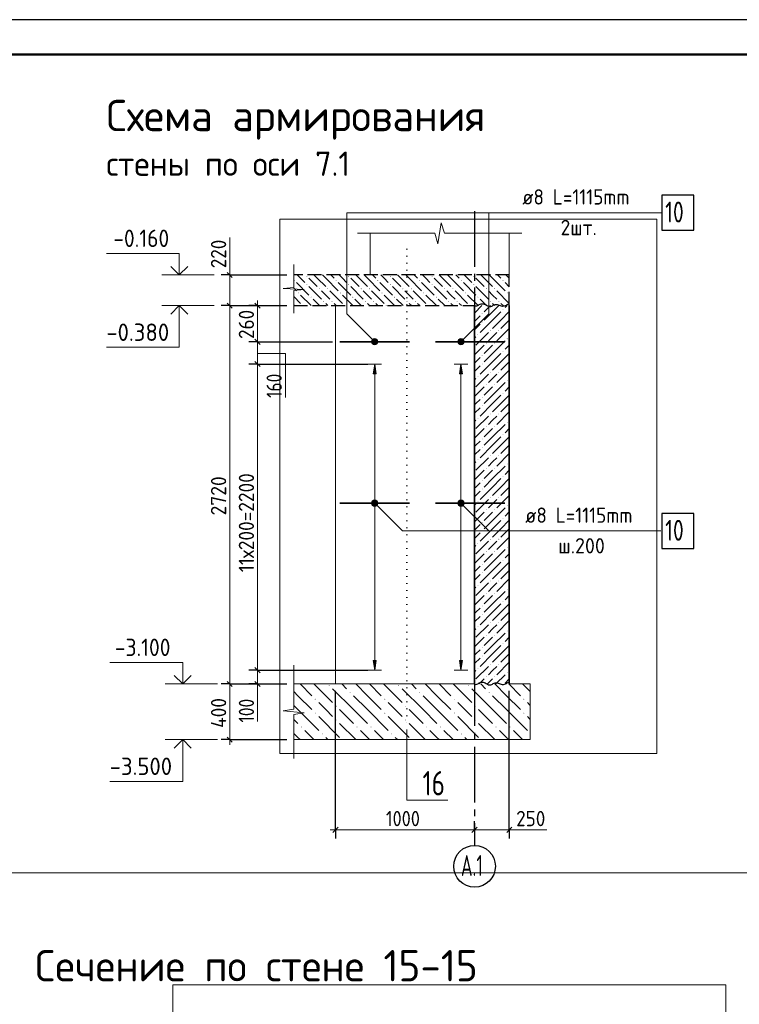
# Model space of a CAD drawing. Header units: millimetres. Extents: x 0 to 59400, y 0 to 42000.
# Tile 29 of 31: x 28071 to 38419, y 27845 to 42000. Entities that reach past the tile are written whole.
import ezdxf

# ---------------------------------------------------------------- set-up
doc = ezdxf.new("R2010")
doc.units = ezdxf.units.MM
for name, pattern in [('______2', [270, 200, -70]), ('______5', [1100, 800, -100, 100, -100]), ('______9', [100, 0, -100])]:
    doc.linetypes.add(name, pattern=pattern)
for name, color, linetype, lineweight in [('Standard', 7, 'Continuous', 25), ('Высотные отметки', 7, 'Continuous', 25), ('ЖБ Перекрытие верхний уровень', 7, '______2', 25), ('ЖБ Стена верхний уровень', 7, 'Continuous', 35), ('Заголовок чертежа', 7, 'Continuous', 25), ('Позиционная метка линия выноска', 7, 'Continuous', 13), ('Примечания', 7, 'Continuous', 13), ('Размерная линия_ общее', 7, 'Continuous', 13), ('Сечения символ', 7, 'Continuous', 25), ('Стена обрамление П-обр.', 7, 'Continuous', 35), ('Фоновоя арматура Х1', 52, 'Continuous', 25)]:
    doc.layers.add(name, color=color, linetype=linetype, lineweight=lineweight)
doc.layers.add('Оси', color=7, linetype='______5')
doc.layers.add('Размерная выноска', color=7, linetype='Continuous')
doc.styles.add('ISOCPEUR', font='txt')

msp = doc.modelspace()

# ---------------------------------------------------------------- hatches: boundary and pattern name
at = {"layer": 'ЖБ Перекрытие верхний уровень', "linetype": 'Continuous', "lineweight": 18, "transparency": 33554687}
for points in [[(32015, 38252), (32021, 38258), (32028, 38252), (32021, 38245)], [(32195, 38312), (32201, 38318), (32208, 38312), (32201, 38305)], [(32615, 38252), (32621, 38258), (32628, 38252), (32621, 38245)], [(32795, 38312), (32801, 38318), (32808, 38312), (32801, 38305)], [(33215, 38252), (33221, 38258), (33228, 38252), (33221, 38245)], [(33395, 38312), (33401, 38318), (33408, 38312), (33401, 38305)], [(33815, 38252), (33821, 38258), (33828, 38252), (33821, 38245)], [(33995, 38312), (34001, 38318), (34008, 38312), (34001, 38305)], [(34415, 38252), (34421, 38258), (34428, 38252), (34421, 38245)], [(34595, 38312), (34601, 38318), (34608, 38312), (34601, 38305)], [(35015, 38252), (35021, 38258), (35028, 38252), (35021, 38245)], [(32075, 38072), (32081, 38078), (32088, 38072), (32081, 38065)], [(32195, 38192), (32201, 38198), (32208, 38192), (32201, 38185)], [(32375, 38132), (32381, 38138), (32388, 38132), (32381, 38125)], [(32495, 38132), (32501, 38138), (32508, 38132), (32501, 38125)], [(32675, 38072), (32681, 38078), (32688, 38072), (32681, 38065)], [(32795, 38192), (32801, 38198), (32808, 38192), (32801, 38185)], [(32975, 38132), (32981, 38138), (32988, 38132), (32981, 38125)], [(33095, 38132), (33101, 38138), (33108, 38132), (33101, 38125)], [(33275, 38072), (33281, 38078), (33288, 38072), (33281, 38065)], [(33395, 38192), (33401, 38198), (33408, 38192), (33401, 38185)], [(33575, 38132), (33581, 38138), (33588, 38132), (33581, 38125)], [(33695, 38132), (33701, 38138), (33708, 38132), (33701, 38125)], [(33875, 38072), (33881, 38078), (33888, 38072), (33881, 38065)], [(33995, 38192), (34001, 38198), (34008, 38192), (34001, 38185)], [(34175, 38132), (34181, 38138), (34188, 38132), (34181, 38125)], [(34295, 38132), (34301, 38138), (34308, 38132), (34301, 38125)], [(34475, 38072), (34481, 38078), (34488, 38072), (34481, 38065)], [(34595, 38192), (34601, 38198), (34608, 38192), (34601, 38185)], [(34775, 38132), (34781, 38138), (34788, 38132), (34781, 38125)], [(34895, 38132), (34901, 38138), (34908, 38132), (34901, 38125)], [(35075, 38072), (35081, 38078), (35088, 38072), (35081, 38065)], [(32255, 38012), (32261, 38018), (32268, 38012), (32261, 38005)], [(32435, 37952), (32441, 37958), (32448, 37952), (32441, 37945)], [(32555, 37952), (32561, 37958), (32568, 37952), (32561, 37945)], [(32855, 38012), (32861, 38018), (32868, 38012), (32861, 38005)], [(33035, 37952), (33041, 37958), (33048, 37952), (33041, 37945)], [(33155, 37952), (33161, 37958), (33168, 37952), (33161, 37945)], [(33455, 38012), (33461, 38018), (33468, 38012), (33461, 38005)], [(33635, 37952), (33641, 37958), (33648, 37952), (33641, 37945)], [(33755, 37952), (33761, 37958), (33768, 37952), (33761, 37945)], [(34055, 38012), (34061, 38018), (34068, 38012), (34061, 38005)], [(34235, 37952), (34241, 37958), (34248, 37952), (34241, 37945)], [(34355, 37952), (34361, 37958), (34368, 37952), (34361, 37945)], [(34655, 38012), (34661, 38018), (34668, 38012), (34661, 38005)], [(34835, 37952), (34841, 37958), (34848, 37952), (34841, 37945)], [(34955, 37952), (34961, 37958), (34968, 37952), (34961, 37945)], [(32135, 37892), (32141, 37898), (32148, 37892), (32146, 37890), (32136, 37890)], [(32735, 37892), (32741, 37898), (32748, 37892), (32746, 37890), (32736, 37890)], [(33335, 37892), (33341, 37898), (33348, 37892), (33346, 37890), (33336, 37890)], [(33935, 37892), (33941, 37898), (33948, 37892), (33946, 37890), (33936, 37890)], [(34535, 37892), (34541, 37898), (34548, 37892), (34546, 37890), (34536, 37890)]]:
    msp.add_hatch(color=7, dxfattribs=at).paths.add_polyline_path(points, flags=16)
at = {"layer": 'ЖБ Стена верхний уровень', "linetype": 'Continuous', "lineweight": 18, "transparency": 33554687}
for points in [[(35016, 37832), (35021, 37837), (35026, 37832), (35021, 37827)], [(34716, 37772), (34721, 37777), (34726, 37772), (34721, 37767)], [(34716, 37652), (34721, 37657), (34726, 37652), (34721, 37647)], [(34836, 37532), (34841, 37537), (34846, 37532), (34841, 37527)], [(34956, 37532), (34961, 37537), (34966, 37532), (34961, 37527)], [(34656, 37472), (34661, 37477), (34666, 37472), (34661, 37467)], [(35076, 37412), (35081, 37417), (35086, 37412), (35081, 37407)], [(34776, 37352), (34781, 37357), (34786, 37352), (34781, 37347)], [(34896, 37352), (34901, 37357), (34906, 37352), (34901, 37347)], [(35016, 37232), (35021, 37237), (35026, 37232), (35021, 37227)], [(34716, 37172), (34721, 37177), (34726, 37172), (34721, 37167)], [(34716, 37052), (34721, 37057), (34726, 37052), (34721, 37047)], [(34656, 36872), (34661, 36877), (34666, 36872), (34661, 36867)], [(34836, 36932), (34841, 36937), (34846, 36932), (34841, 36927)], [(34956, 36932), (34961, 36937), (34966, 36932), (34961, 36927)], [(35076, 36812), (35081, 36817), (35086, 36812), (35081, 36807)], [(34776, 36752), (34781, 36757), (34786, 36752), (34781, 36747)], [(34896, 36752), (34901, 36757), (34906, 36752), (34901, 36747)], [(34716, 36572), (34721, 36577), (34726, 36572), (34721, 36567)], [(35016, 36632), (35021, 36637), (35026, 36632), (35021, 36627)], [(34716, 36452), (34721, 36457), (34726, 36452), (34721, 36447)], [(34656, 36272), (34661, 36277), (34666, 36272), (34661, 36267)], [(34836, 36332), (34841, 36337), (34846, 36332), (34841, 36327)], [(34956, 36332), (34961, 36337), (34966, 36332), (34961, 36327)], [(34776, 36152), (34781, 36157), (34786, 36152), (34781, 36147)], [(34896, 36152), (34901, 36157), (34906, 36152), (34901, 36147)], [(35076, 36212), (35081, 36217), (35086, 36212), (35081, 36207)], [(34716, 35972), (34721, 35977), (34726, 35972), (34721, 35967)], [(35016, 36032), (35021, 36037), (35026, 36032), (35021, 36027)], [(34716, 35852), (34721, 35857), (34726, 35852), (34721, 35847)], [(34656, 35672), (34661, 35677), (34666, 35672), (34661, 35667)], [(34836, 35732), (34841, 35737), (34846, 35732), (34841, 35727)], [(34956, 35732), (34961, 35737), (34966, 35732), (34961, 35727)], [(34776, 35552), (34781, 35557), (34786, 35552), (34781, 35547)], [(34896, 35552), (34901, 35557), (34906, 35552), (34901, 35547)], [(35076, 35612), (35081, 35617), (35086, 35612), (35081, 35607)], [(35016, 35432), (35021, 35437), (35026, 35432), (35021, 35427)], [(34716, 35372), (34721, 35377), (34726, 35372), (34721, 35367)], [(34716, 35252), (34721, 35257), (34726, 35252), (34721, 35247)], [(34836, 35132), (34841, 35137), (34846, 35132), (34841, 35127)], [(34956, 35132), (34961, 35137), (34966, 35132), (34961, 35127)], [(34656, 35072), (34661, 35077), (34666, 35072), (34661, 35067)], [(35076, 35012), (35081, 35017), (35086, 35012), (35081, 35007)], [(34776, 34952), (34781, 34957), (34786, 34952), (34781, 34947)], [(34896, 34952), (34901, 34957), (34906, 34952), (34901, 34947)], [(35016, 34832), (35021, 34837), (35026, 34832), (35021, 34827)], [(34716, 34772), (34721, 34777), (34726, 34772), (34721, 34767)], [(34716, 34652), (34721, 34657), (34726, 34652), (34721, 34647)], [(34656, 34472), (34661, 34477), (34666, 34472), (34661, 34467)], [(34836, 34532), (34841, 34537), (34846, 34532), (34841, 34527)], [(34956, 34532), (34961, 34537), (34966, 34532), (34961, 34527)], [(35076, 34412), (35081, 34417), (35086, 34412), (35081, 34407)], [(34776, 34352), (34781, 34357), (34786, 34352), (34781, 34347)], [(34896, 34352), (34901, 34357), (34906, 34352), (34901, 34347)], [(34716, 34172), (34721, 34177), (34726, 34172), (34721, 34167)], [(35016, 34232), (35021, 34237), (35026, 34232), (35021, 34227)], [(34716, 34052), (34721, 34057), (34726, 34052), (34721, 34047)], [(34656, 33872), (34661, 33877), (34666, 33872), (34661, 33867)], [(34836, 33932), (34841, 33937), (34846, 33932), (34841, 33927)], [(34956, 33932), (34961, 33937), (34966, 33932), (34961, 33927)], [(34776, 33752), (34781, 33757), (34786, 33752), (34781, 33747)], [(34896, 33752), (34901, 33757), (34906, 33752), (34901, 33747)], [(35076, 33812), (35081, 33817), (35086, 33812), (35081, 33807)], [(34716, 33572), (34721, 33577), (34726, 33572), (34721, 33567)], [(35016, 33632), (35021, 33637), (35026, 33632), (35021, 33627)], [(34716, 33452), (34721, 33457), (34726, 33452), (34721, 33447)], [(34656, 33272), (34661, 33277), (34666, 33272), (34661, 33267)], [(34836, 33332), (34841, 33337), (34846, 33332), (34841, 33327)], [(34956, 33332), (34961, 33337), (34966, 33332), (34961, 33327)], [(34776, 33152), (34781, 33157), (34786, 33152), (34781, 33147)], [(34896, 33152), (34901, 33157), (34906, 33152), (34901, 33147)], [(35076, 33212), (35081, 33217), (35086, 33212), (35081, 33207)], [(35016, 33032), (35021, 33037), (35026, 33032), (35021, 33027)], [(34716, 32972), (34721, 32977), (34726, 32972), (34721, 32967)], [(34716, 32852), (34721, 32857), (34726, 32852), (34721, 32847)], [(34836, 32732), (34841, 32737), (34846, 32732), (34841, 32727)], [(34956, 32732), (34961, 32737), (34966, 32732), (34961, 32727)], [(34656, 32672), (34661, 32677), (34666, 32672), (34661, 32667)], [(34776, 32552), (34781, 32557), (34786, 32552), (34781, 32547)], [(34896, 32552), (34901, 32557), (34906, 32552), (34901, 32547)], [(35076, 32612), (35081, 32617), (35086, 32612), (35081, 32607)]]:
    msp.add_hatch(color=7, dxfattribs=at).paths.add_polyline_path(points, flags=16)
at = {"layer": 'Позиционная метка линия выноска', "linetype": 'Continuous', "lineweight": 13, "transparency": 33554687}
for points in [[(33133, 37381), (33165, 37413), (33145, 37402)], [(33165, 37413), (33133, 37381), (33133, 37358)], [(33165, 37413), (33133, 37358), (33188, 37413)], [(33188, 37413), (33133, 37358), (33145, 37338)], [(33188, 37413), (33145, 37338), (33208, 37402)], [(33208, 37402), (33145, 37338), (33165, 37327)], [(33208, 37402), (33165, 37327), (33220, 37381)], [(33220, 37381), (33165, 37327), (33188, 37327)], [(33220, 37381), (33188, 37327), (33220, 37358)], [(34449, 37338), (34385, 37402), (34374, 37381)], [(34449, 37338), (34374, 37381), (34429, 37327)], [(34429, 37327), (34374, 37381), (34374, 37358)], [(34461, 37358), (34406, 37413), (34385, 37402)], [(34461, 37358), (34385, 37402), (34449, 37338)], [(34461, 37381), (34429, 37413), (34406, 37413)], [(34461, 37381), (34406, 37413), (34461, 37358)], [(34429, 37413), (34461, 37381), (34449, 37402)], [(33220, 37358), (33188, 37327), (33208, 37338)], [(34429, 37327), (34374, 37358), (34406, 37327)], [(34406, 37327), (34374, 37358), (34385, 37338)], [(33145, 35018), (33188, 35093), (33133, 35038)], [(33133, 35038), (33188, 35093), (33165, 35093)], [(33133, 35038), (33165, 35093), (33133, 35061)], [(33133, 35061), (33165, 35093), (33145, 35082)], [(33145, 35018), (33208, 35082), (33188, 35093)], [(33165, 35007), (33208, 35082), (33145, 35018)], [(33165, 35007), (33220, 35061), (33208, 35082)], [(33188, 35007), (33220, 35061), (33165, 35007)], [(33188, 35007), (33220, 35038), (33220, 35061)], [(33220, 35038), (33188, 35007), (33208, 35018)], [(34385, 35018), (34429, 35093), (34374, 35038)], [(34374, 35038), (34429, 35093), (34406, 35093)], [(34374, 35038), (34406, 35093), (34374, 35061)], [(34374, 35061), (34406, 35093), (34385, 35082)], [(34385, 35018), (34449, 35082), (34429, 35093)], [(34406, 35007), (34449, 35082), (34385, 35018)], [(34406, 35007), (34461, 35061), (34449, 35082)], [(34429, 35007), (34461, 35061), (34406, 35007)], [(34429, 35007), (34461, 35038), (34461, 35061)], [(34461, 35038), (34429, 35007), (34449, 35018)]]:
    msp.add_hatch(color=7, dxfattribs=at).paths.add_polyline_path(points)
at = {"layer": 'Стена обрамление П-обр.', "linetype": 'Continuous', "lineweight": 13, "transparency": 33554687}
for points in [[(33196, 36910), (33176, 37050), (33156, 36910)], [(34437, 36910), (34417, 37050), (34397, 36910)]]:
    msp.add_hatch(color=7, dxfattribs=at).paths.add_polyline_path(points)
for points in [[(33196, 32790), (33176, 32650), (33156, 32790)], [(34437, 32790), (34417, 32650), (34397, 32790)]]:
    msp.add_hatch(color=7, dxfattribs=at).paths.add_polyline_path(points, flags=16)
at = {"layer": 'Фоновоя арматура Х1', "linetype": 'Continuous', "lineweight": 18, "transparency": 33554687}
for points in [[(32515, 32432), (32521, 32438), (32528, 32432), (32521, 32425)], [(33515, 32432), (33521, 32438), (33528, 32432), (33521, 32425)], [(34515, 32432), (34521, 32438), (34528, 32432), (34521, 32425)], [(32815, 32332), (32821, 32338), (32828, 32332), (32821, 32325)], [(33815, 32332), (33821, 32338), (33828, 32332), (33821, 32325)], [(34815, 32332), (34821, 32338), (34828, 32332), (34821, 32325)], [(32315, 32232), (32321, 32238), (32328, 32232), (32321, 32225)], [(32615, 32132), (32621, 32138), (32628, 32132), (32621, 32125)], [(33315, 32232), (33321, 32238), (33328, 32232), (33321, 32225)], [(33615, 32132), (33621, 32138), (33628, 32132), (33621, 32125)], [(34315, 32232), (34321, 32238), (34328, 32232), (34321, 32225)], [(34615, 32132), (34621, 32138), (34628, 32132), (34621, 32125)], [(35315, 32232), (35321, 32238), (35328, 32232), (35321, 32225)], [(32315, 32032), (32321, 32038), (32328, 32032), (32321, 32025)], [(33315, 32032), (33321, 32038), (33328, 32032), (33321, 32025)], [(34315, 32032), (34321, 32038), (34328, 32032), (34321, 32025)], [(35315, 32032), (35321, 32038), (35328, 32032), (35321, 32025)], [(32615, 31932), (32621, 31938), (32628, 31932), (32621, 31925)], [(33615, 31932), (33621, 31938), (33628, 31932), (33621, 31925)], [(34615, 31932), (34621, 31938), (34628, 31932), (34621, 31925)], [(32115, 31832), (32121, 31838), (32128, 31832), (32121, 31825)], [(32415, 31732), (32421, 31738), (32428, 31732), (32421, 31725)], [(32915, 31832), (32921, 31838), (32928, 31832), (32921, 31825)], [(33115, 31832), (33121, 31838), (33128, 31832), (33121, 31825)], [(33415, 31732), (33421, 31738), (33428, 31732), (33421, 31725)], [(33915, 31832), (33921, 31838), (33928, 31832), (33921, 31825)], [(34115, 31832), (34121, 31838), (34128, 31832), (34121, 31825)], [(34415, 31732), (34421, 31738), (34428, 31732), (34421, 31725)], [(34915, 31832), (34921, 31838), (34928, 31832), (34921, 31825)], [(35115, 31832), (35121, 31838), (35128, 31832), (35121, 31825)]]:
    msp.add_hatch(color=7, dxfattribs=at).paths.add_polyline_path(points, flags=16)

# ---------------------------------------------------------------- linework, layer by layer
at = {"layer": 'Standard', "color": 7, "linetype": 'Continuous', "lineweight": 13, "transparency": 33554687}
for p, q in [((34086, 38780), (34134, 39080)), ((34134, 39080), (34181, 38930)), ((32930, 38930), (34039, 38930)), ((34039, 38930), (34086, 38780)), ((34181, 38930), (35290, 38930)), ((35290, 38930), (35290, 38930)), ((32012, 38479), (32012, 38150)), ((32012, 38150), (31862, 38136)), ((31862, 38136), (32162, 38122)), ((32162, 38122), (32012, 38108)), ((32012, 38108), (32012, 37779)), ((31491, 37890), (31491, 37965)), ((31491, 37890), (31491, 37370)), ((32012, 37779), (32012, 37779)), ((31491, 37050), (31491, 32650)), ((32012, 32720), (32012, 32090)), ((31491, 32650), (31491, 32450)), ((31491, 32450), (31491, 32375)), ((32012, 32090), (31862, 32063)), ((31862, 32063), (32162, 32037)), ((32162, 32037), (32012, 32010)), ((32012, 32010), (32012, 31380)), ((32012, 31380), (32012, 31380))]:
    msp.add_line(p, q, dxfattribs=at)
at = {"layer": 'Standard', "color": 7, "linetype": 'Continuous', "lineweight": 18, "transparency": 33554687}
for p, q in [((33112, 38330), (33112, 38930)), ((35112, 38930), (35112, 38330)), ((32612, 37890), (32612, 37450)), ((32612, 32450), (32612, 37450))]:
    msp.add_line(p, q, dxfattribs=at)
at = {"layer": 'Standard', "color": 7, "linetype": 'Continuous', "lineweight": -3, "transparency": 33554687}
for p, q in [((31491, 37890), (31366, 37890)), ((31491, 37890), (31616, 37890)), ((31491, 37890), (31912, 37890)), ((31491, 37370), (31366, 37370)), ((31491, 37370), (31616, 37370)), ((31491, 37370), (32568, 37370)), ((31491, 37050), (31366, 37050)), ((31491, 37050), (31616, 37050)), ((31491, 32650), (31366, 32650)), ((31491, 32650), (31616, 32650)), ((31491, 32650), (33076, 32650)), ((31491, 32450), (31366, 32450)), ((31491, 32450), (31616, 32450)), ((31491, 32450), (31912, 32450))]:
    msp.add_line(p, q, dxfattribs=at)
at = {"layer": 'Standard', "color": 7, "linetype": 'Continuous', "lineweight": 25, "transparency": 33554687}
for p, q in [((31453, 37927), (31528, 37852)), ((31453, 37407), (31528, 37332)), ((31453, 37087), (31528, 37012)), ((31453, 32687), (31528, 32612)), ((31453, 32487), (31528, 32412))]:
    msp.add_line(p, q, dxfattribs=at)
msp.add_lwpolyline([(0, 0), (59400, 0), (59400, 42000), (0, 42000), (0, 0)], close=True, dxfattribs=at)
at = {"layer": 'Standard', "color": 7, "linetype": 'Continuous', "lineweight": 50, "transparency": 33554687}
msp.add_lwpolyline([(2000, 41500), (58900, 41500), (58900, 500), (2000, 500), (2000, 41500)], close=True, dxfattribs=at)
at = {"layer": 'Standard', "color": 7, "linetype": 'Continuous', "lineweight": 25, "transparency": 33554687}
msp.add_lwpolyline([(58900, 41500), (2000, 41500), (2000, 500), (58900, 500), (58900, 41500)], dxfattribs=at)
at = {"layer": 'Standard', "color": 254, "linetype": 'Continuous', "lineweight": 18, "true_color": 0xc4c4ff, "transparency": 33554687}
msp.add_lwpolyline([(31812, 31450), (37232, 31450), (37232, 39130), (31812, 39130), (31812, 31450)], dxfattribs=at)
at = {"layer": 'Standard', "color": 7, "linetype": 'Continuous', "lineweight": 13, "transparency": 33554687}
for points in [[(31491, 37370), (31491, 37306), (31491, 37306), (31491, 37217), (31491, 37217), (31491, 37050)], [(58900, 29734), (17203, 29734), (17203, 3500), (58900, 3500), (58900, 29734)]]:
    msp.add_lwpolyline(points, dxfattribs=at)
at = {"layer": 'Standard', "color": 7, "linetype": 'Continuous', "lineweight": -3, "transparency": 33554687}
msp.add_lwpolyline([(31491, 37050), (31628, 37050), (31628, 37050), (33076, 37050)], dxfattribs=at)
at = {"layer": 'Standard', "color": 254, "linetype": 'Continuous', "lineweight": 13, "true_color": 0xc4c4ff, "transparency": 33554687}
msp.add_lwpolyline([(30275, 17328), (38225, 17328), (38225, 28124), (30275, 28124), (30275, 17328)], dxfattribs=at)
at = {"layer": 'Высотные отметки', "color": 7, "linetype": 'Continuous', "lineweight": 35, "transparency": 33554687}
for p, q in [((30366, 38330), (30245, 38451)), ((30366, 38330), (30245, 38451)), ((30366, 38330), (30488, 38451)), ((30366, 38330), (30488, 38451)), ((30366, 37890), (30245, 37769)), ((30366, 37890), (30245, 37769)), ((30366, 37890), (30488, 37769)), ((30366, 37890), (30488, 37769)), ((30415, 32450), (30293, 32571)), ((30415, 32450), (30293, 32571)), ((30415, 32450), (30536, 32571)), ((30415, 32450), (30536, 32571)), ((30415, 31650), (30293, 31529)), ((30415, 31650), (30293, 31529)), ((30415, 31650), (30536, 31529)), ((30415, 31650), (30536, 31529))]:
    msp.add_line(p, q, dxfattribs=at)
at = {"layer": 'Высотные отметки', "color": 7, "linetype": 'Continuous', "lineweight": 13, "transparency": 33554687}
for p, q in [((30866, 38330), (30117, 38330)), ((30866, 38330), (30117, 38330)), ((30866, 37890), (30117, 37890)), ((30866, 37890), (30117, 37890)), ((30915, 32450), (30165, 32450)), ((30915, 32450), (30165, 32450)), ((30915, 31650), (30165, 31650)), ((30915, 31650), (30165, 31650))]:
    msp.add_line(p, q, dxfattribs=at)
for points in [[(30366, 38330), (30366, 38640), (29317, 38640)], [(30366, 38330), (30366, 38640), (29317, 38640)], [(30366, 37890), (30366, 37290), (29317, 37290)], [(30366, 37890), (30366, 37290), (29317, 37290)], [(30415, 32450), (30415, 32760), (29365, 32760)], [(30415, 32450), (30415, 32760), (29365, 32760)], [(30415, 31650), (30415, 31050), (29365, 31050)], [(30415, 31650), (30415, 31050), (29365, 31050)]]:
    msp.add_lwpolyline(points, dxfattribs=at)
at = {"layer": 'ЖБ Перекрытие верхний уровень', "color": 7, "linetype": '______2', "lineweight": 25, "transparency": 33554687}
for p, q in [((35112, 38330), (32012, 38330)), ((35112, 37890), (35112, 38330)), ((32012, 37890), (34612, 37890))]:
    msp.add_line(p, q, dxfattribs=at)
at = {"layer": 'ЖБ Перекрытие верхний уровень', "color": 9, "linetype": 'Continuous', "lineweight": 18, "true_color": 0xc7c7c7, "transparency": 33554687}
for p, q in [((32051, 38222), (32231, 38042)), ((32111, 38282), (32063, 38330)), ((32171, 38222), (32111, 38282)), ((32231, 38282), (32351, 38162)), ((32351, 38282), (32303, 38330)), ((32351, 38282), (32471, 38162)), ((32423, 38330), (32471, 38282)), ((32471, 38282), (32651, 38102)), ((32543, 38330), (32591, 38282)), ((32651, 38222), (32831, 38042)), ((32711, 38282), (32663, 38330)), ((32771, 38222), (32711, 38282)), ((32831, 38282), (32951, 38162)), ((32951, 38282), (32903, 38330)), ((32951, 38282), (33071, 38162)), ((33023, 38330), (33071, 38282)), ((33071, 38282), (33251, 38102)), ((33143, 38330), (33191, 38282)), ((33251, 38222), (33431, 38042)), ((33311, 38282), (33263, 38330)), ((33371, 38222), (33311, 38282)), ((33431, 38282), (33551, 38162)), ((33551, 38282), (33503, 38330)), ((33551, 38282), (33671, 38162)), ((33623, 38330), (33671, 38282)), ((33671, 38282), (33851, 38102)), ((33743, 38330), (33791, 38282)), ((33851, 38222), (34031, 38042)), ((33911, 38282), (33863, 38330)), ((33971, 38222), (33911, 38282)), ((34031, 38282), (34151, 38162)), ((34151, 38282), (34103, 38330)), ((34151, 38282), (34271, 38162)), ((34223, 38330), (34271, 38282)), ((34271, 38282), (34451, 38102)), ((34343, 38330), (34391, 38282)), ((34451, 38222), (34631, 38042)), ((34511, 38282), (34463, 38330)), ((34571, 38222), (34511, 38282)), ((34631, 38282), (34751, 38162)), ((34751, 38282), (34703, 38330)), ((34751, 38282), (34871, 38162)), ((34823, 38330), (34871, 38282)), ((34871, 38282), (35051, 38102)), ((34943, 38330), (34991, 38282)), ((35051, 38222), (35112, 38160)), ((35111, 38282), (35063, 38330)), ((35112, 38280), (35111, 38282)), ((32012, 38140), (32051, 38102)), ((32231, 38162), (32411, 37982)), ((32471, 38042), (32411, 38102)), ((32531, 38102), (32711, 37922)), ((32831, 38162), (33011, 37982)), ((33071, 38042), (33011, 38102)), ((33131, 38102), (33311, 37922)), ((33431, 38162), (33611, 37982)), ((33671, 38042), (33611, 38102)), ((33731, 38102), (33911, 37922)), ((34031, 38162), (34211, 37982)), ((34271, 38042), (34211, 38102)), ((34331, 38102), (34511, 37922)), ((34631, 38162), (34811, 37982)), ((34871, 38042), (34811, 38102)), ((34931, 38102), (35111, 37922)), ((32012, 38020), (32111, 37922)), ((32111, 38042), (32263, 37890)), ((32383, 37890), (32291, 37982)), ((32531, 37982), (32471, 38042)), ((32711, 38042), (32863, 37890)), ((32983, 37890), (32891, 37982)), ((33131, 37982), (33071, 38042)), ((33311, 38042), (33463, 37890)), ((33583, 37890), (33491, 37982)), ((33731, 37982), (33671, 38042)), ((33911, 38042), (34063, 37890)), ((34183, 37890), (34091, 37982)), ((34331, 37982), (34271, 38042)), ((34511, 38042), (34663, 37890)), ((34783, 37890), (34691, 37982)), ((34931, 37982), (34871, 38042)), ((35111, 38042), (35112, 38040)), ((32012, 37900), (32023, 37890)), ((32471, 37922), (32503, 37890)), ((32591, 37922), (32623, 37890)), ((33071, 37922), (33103, 37890)), ((33191, 37922), (33223, 37890)), ((33671, 37922), (33703, 37890)), ((33791, 37922), (33823, 37890)), ((34271, 37922), (34303, 37890)), ((34391, 37922), (34423, 37890)), ((34871, 37922), (34903, 37890)), ((34991, 37922), (35023, 37890))]:
    msp.add_line(p, q, dxfattribs=at)
at = {"layer": 'ЖБ Стена верхний уровень', "color": 251, "linetype": 'Continuous', "lineweight": 18, "true_color": 0x494949, "transparency": 33554687}
for p, q in [((34719, 37890), (34612, 37783)), ((34839, 37890), (34751, 37802)), ((34871, 37802), (34751, 37682)), ((34871, 37802), (34959, 37890)), ((34991, 37802), (34871, 37682)), ((34991, 37682), (35112, 37803)), ((35079, 37890), (35051, 37862)), ((34612, 37663), (34631, 37682)), ((34631, 37682), (34691, 37742)), ((34871, 37682), (34691, 37502)), ((34991, 37682), (34871, 37562)), ((35111, 37682), (34991, 37562)), ((34691, 37622), (34612, 37543)), ((35111, 37562), (34931, 37382)), ((34631, 37442), (34612, 37423)), ((34811, 37502), (34631, 37322)), ((34811, 37382), (34871, 37442)), ((34871, 37442), (34931, 37502)), ((34871, 37202), (35051, 37382)), ((35112, 37443), (35111, 37442)), ((34751, 37322), (34612, 37183)), ((34871, 37322), (34751, 37202)), ((35112, 37323), (35051, 37262)), ((34631, 37082), (34691, 37142)), ((34871, 37202), (34751, 37082)), ((34991, 37202), (34871, 37082)), ((34991, 37082), (35112, 37203)), ((34612, 37063), (34631, 37082)), ((34691, 37022), (34612, 36943)), ((34871, 37082), (34691, 36902)), ((34991, 37082), (34871, 36962)), ((35111, 36962), (34931, 36782)), ((35111, 37082), (34991, 36962)), ((34631, 36842), (34612, 36823)), ((34811, 36902), (34631, 36722)), ((34811, 36782), (34871, 36842)), ((34871, 36842), (34931, 36902)), ((35112, 36843), (35111, 36842)), ((34751, 36722), (34612, 36583)), ((34871, 36722), (34751, 36602)), ((34871, 36602), (35051, 36782)), ((35112, 36723), (35051, 36662)), ((34631, 36482), (34691, 36542)), ((34871, 36602), (34751, 36482)), ((34991, 36602), (34871, 36482)), ((34991, 36482), (35112, 36603)), ((34612, 36463), (34631, 36482)), ((34691, 36422), (34612, 36343)), ((34871, 36482), (34691, 36302)), ((34991, 36482), (34871, 36362)), ((35111, 36482), (34991, 36362)), ((34631, 36242), (34612, 36223)), ((34811, 36302), (34631, 36122)), ((34811, 36182), (34871, 36242)), ((34871, 36242), (34931, 36302)), ((35111, 36362), (34931, 36182)), ((35112, 36243), (35111, 36242)), ((34751, 36122), (34612, 35983)), ((34871, 36122), (34751, 36002)), ((34871, 36002), (35051, 36182)), ((35112, 36123), (35051, 36062)), ((34871, 36002), (34751, 35882)), ((34991, 36002), (34871, 35882)), ((34991, 35882), (35112, 36003)), ((34612, 35863), (34631, 35882)), ((34691, 35822), (34612, 35743)), ((34631, 35882), (34691, 35942)), ((34871, 35882), (34691, 35702)), ((34991, 35882), (34871, 35762)), ((35111, 35882), (34991, 35762)), ((34811, 35702), (34631, 35522)), ((34871, 35642), (34931, 35702)), ((35111, 35762), (34931, 35582)), ((34631, 35642), (34612, 35623)), ((34811, 35582), (34871, 35642)), ((34871, 35402), (35051, 35582)), ((35112, 35643), (35111, 35642)), ((34751, 35522), (34612, 35383)), ((34871, 35522), (34751, 35402)), ((34871, 35402), (34751, 35282)), ((34991, 35402), (34871, 35282)), ((34991, 35282), (35112, 35403)), ((35112, 35523), (35051, 35462)), ((34612, 35263), (34631, 35282)), ((34631, 35282), (34691, 35342)), ((34871, 35282), (34691, 35102)), ((34991, 35282), (34871, 35162)), ((35111, 35282), (34991, 35162)), ((34691, 35222), (34612, 35143)), ((35111, 35162), (34931, 34982)), ((34631, 35042), (34612, 35023)), ((34811, 35102), (34631, 34922)), ((34811, 34982), (34871, 35042)), ((34871, 35042), (34931, 35102)), ((34871, 34802), (35051, 34982)), ((35112, 35043), (35111, 35042)), ((34751, 34922), (34612, 34783)), ((34871, 34922), (34751, 34802)), ((35112, 34923), (35051, 34862)), ((34612, 34663), (34631, 34682)), ((34631, 34682), (34691, 34742)), ((34871, 34682), (34691, 34502)), ((34871, 34802), (34751, 34682)), ((34991, 34802), (34871, 34682)), ((34991, 34682), (34871, 34562)), ((34991, 34682), (35112, 34803)), ((35111, 34682), (34991, 34562)), ((34691, 34622), (34612, 34543)), ((35111, 34562), (34931, 34382)), ((34631, 34442), (34612, 34423)), ((34811, 34502), (34631, 34322)), ((34811, 34382), (34871, 34442)), ((34871, 34442), (34931, 34502)), ((35112, 34443), (35111, 34442)), ((34751, 34322), (34612, 34183)), ((34871, 34322), (34751, 34202)), ((34871, 34202), (35051, 34382)), ((35112, 34323), (35051, 34262)), ((34631, 34082), (34691, 34142)), ((34871, 34202), (34751, 34082)), ((34991, 34202), (34871, 34082)), ((34991, 34082), (35112, 34203)), ((34612, 34063), (34631, 34082)), ((34691, 34022), (34612, 33943)), ((34871, 34082), (34691, 33902)), ((34991, 34082), (34871, 33962)), ((35111, 34082), (34991, 33962)), ((34631, 33842), (34612, 33823)), ((34811, 33902), (34631, 33722)), ((34811, 33782), (34871, 33842)), ((34871, 33842), (34931, 33902)), ((35111, 33962), (34931, 33782)), ((35112, 33843), (35111, 33842)), ((34751, 33722), (34612, 33583)), ((34871, 33722), (34751, 33602)), ((34871, 33602), (35051, 33782)), ((35112, 33723), (35051, 33662)), ((34871, 33602), (34751, 33482)), ((34991, 33602), (34871, 33482)), ((34991, 33482), (35112, 33603)), ((34612, 33463), (34631, 33482)), ((34691, 33422), (34612, 33343)), ((34631, 33482), (34691, 33542)), ((34871, 33482), (34691, 33302)), ((34991, 33482), (34871, 33362)), ((35111, 33482), (34991, 33362)), ((34811, 33302), (34631, 33122)), ((34871, 33242), (34931, 33302)), ((35111, 33362), (34931, 33182)), ((34631, 33242), (34612, 33223)), ((34811, 33182), (34871, 33242)), ((34871, 33002), (35051, 33182)), ((35112, 33123), (35051, 33062)), ((35112, 33243), (35111, 33242)), ((34751, 33122), (34612, 32983)), ((34871, 33122), (34751, 33002)), ((34871, 33002), (34751, 32882)), ((34991, 33002), (34871, 32882)), ((34991, 32882), (35112, 33003)), ((34612, 32863), (34631, 32882)), ((34631, 32882), (34691, 32942)), ((34871, 32882), (34691, 32702)), ((34991, 32882), (34871, 32762)), ((35111, 32882), (34991, 32762)), ((34691, 32822), (34612, 32743)), ((34811, 32702), (34631, 32522)), ((34871, 32642), (34931, 32702)), ((35111, 32762), (34931, 32582)), ((34631, 32642), (34612, 32623)), ((34811, 32582), (34871, 32642)), ((34919, 32450), (35051, 32582)), ((35112, 32643), (35111, 32642)), ((34751, 32522), (34679, 32450)), ((34871, 32522), (34799, 32450)), ((35112, 32523), (35051, 32462))]:
    msp.add_line(p, q, dxfattribs=at)
at = {"layer": 'ЖБ Стена верхний уровень', "color": 7, "linetype": 'Continuous', "lineweight": 35, "transparency": 33554687}
for p, q in [((34612, 37890), (34612, 32450)), ((35112, 32450), (35112, 37890))]:
    msp.add_line(p, q, dxfattribs=at)
at = {"layer": 'Оси', "color": 8, "linetype": '______5', "lineweight": -3, "transparency": 33554687}
msp.add_line((34612, 39248), (34612, 30130), dxfattribs=at)
at = {"layer": 'Оси', "color": 7, "linetype": 'Continuous', "lineweight": -3, "transparency": 33554687}
msp.add_circle((34612, 29830), 300, dxfattribs=at)
at = {"layer": 'Позиционная метка линия выноска', "color": 7, "linetype": 'Continuous', "lineweight": 13, "transparency": 33554687}
for p, q in [((33145, 37402), (33145, 37402)), ((33208, 37402), (33208, 37402)), ((34385, 37402), (34385, 37402)), ((34449, 37402), (34449, 37402)), ((33145, 37338), (33145, 37338)), ((33208, 37338), (33208, 37338)), ((34385, 37338), (34385, 37338)), ((34449, 37338), (34449, 37338)), ((33145, 35082), (33145, 35082)), ((33145, 35018), (33145, 35018)), ((33208, 35082), (33208, 35082)), ((33208, 35018), (33208, 35018)), ((34385, 35082), (34385, 35082)), ((34385, 35018), (34385, 35018)), ((34449, 35082), (34449, 35082)), ((34449, 35018), (34449, 35018))]:
    msp.add_line(p, q, dxfattribs=at)
for points in [[(34817, 39225), (32776, 39225), (32776, 37770), (33176, 37370)], [(37303, 39225), (34817, 39225), (34817, 37770), (34417, 37370)], [(35788, 34650), (33576, 34650), (33176, 35050)], [(37289, 34650), (34817, 34650), (34417, 35050)]]:
    msp.add_lwpolyline(points, dxfattribs=at)
for centre in [(33176, 37370), (34417, 37370), (33176, 35050), (34417, 35050)]:
    msp.add_circle(centre, 45, dxfattribs=at)
at = {"layer": 'Примечания', "color": 7, "linetype": 'Continuous', "lineweight": 25, "transparency": 33554687}
for points in [[(34612, 37885), (34627, 37885), (34643, 37886), (34658, 37890), (34669, 37897), (34679, 37905), (34691, 37911), (34706, 37915), (34721, 37917), (34737, 37915), (34751, 37911), (34765, 37906), (34777, 37899), (34788, 37892), (34800, 37886), (34813, 37880), (34828, 37877), (34844, 37878), (34860, 37881), (34872, 37887), (34882, 37895), (34893, 37902), (34907, 37907), (34923, 37908), (34938, 37905), (34952, 37900), (34966, 37895), (34980, 37890), (34994, 37886), (35009, 37883), (35012, 37883)], [(35012, 37885), (35027, 37885), (35043, 37886), (35058, 37890), (35069, 37897), (35079, 37905), (35091, 37911), (35106, 37915), (35112, 37916)], [(34612, 32445), (34627, 32445), (34643, 32446), (34658, 32450), (34669, 32457), (34679, 32465), (34691, 32471), (34706, 32475), (34721, 32477), (34737, 32475), (34751, 32471), (34765, 32466), (34777, 32459), (34788, 32452), (34800, 32446), (34813, 32440), (34828, 32437), (34844, 32438), (34860, 32441), (34872, 32447), (34882, 32455), (34893, 32462), (34907, 32467), (34923, 32468), (34938, 32465), (34952, 32460), (34966, 32455), (34980, 32450), (34994, 32446), (35009, 32443), (35012, 32443)], [(35012, 32445), (35027, 32445), (35043, 32446), (35058, 32450), (35069, 32457), (35079, 32465), (35091, 32471), (35106, 32475), (35112, 32476)]]:
    msp.add_lwpolyline(points, dxfattribs=at)
at = {"layer": 'Размерная выноска', "color": 7, "linetype": 'Continuous', "lineweight": 13, "transparency": 33554687}
for p, q in [((31091, 38330), (31091, 38870)), ((31491, 32450), (31491, 31910)), ((35112, 30355), (35652, 30355))]:
    msp.add_line(p, q, dxfattribs=at)
msp.add_lwpolyline([(31491, 37200), (31891, 37200), (31891, 36570)], dxfattribs=at)
at = {"layer": 'Размерная линия_ общее', "color": 7, "linetype": 'Continuous', "lineweight": 25, "transparency": 33554687}
for p, q in [((31053, 38367), (31128, 38292)), ((31053, 37927), (31128, 37852)), ((31053, 32487), (31128, 32412)), ((31053, 31687), (31128, 31612)), ((32575, 30317), (32650, 30392)), ((34575, 30317), (34650, 30392)), ((35075, 30317), (35150, 30392))]:
    msp.add_line(p, q, dxfattribs=at)
at = {"layer": 'Размерная линия_ общее', "color": 7, "linetype": 'Continuous', "lineweight": 13, "transparency": 33554687}
for p, q in [((31091, 38330), (31091, 38405)), ((31091, 37890), (31091, 32450)), ((31091, 32450), (31091, 31650)), ((31091, 31650), (31091, 31575)), ((32612, 30355), (32537, 30355)), ((32612, 30355), (34612, 30355)), ((34612, 30355), (35112, 30355)), ((35112, 30355), (35187, 30355))]:
    msp.add_line(p, q, dxfattribs=at)
at = {"layer": 'Размерная линия_ общее', "color": 253, "linetype": 'Continuous', "lineweight": -3, "true_color": 0xa0a0a0, "transparency": 33554687}
for p, q in [((31091, 38330), (30966, 38330)), ((31091, 38330), (31216, 38330)), ((31091, 38330), (31912, 38330)), ((31091, 37890), (30966, 37890)), ((31091, 37890), (31216, 37890)), ((31091, 37890), (31912, 37890)), ((31091, 32450), (30966, 32450)), ((31091, 32450), (31216, 32450)), ((31091, 32450), (31912, 32450)), ((32612, 30355), (32612, 32350)), ((31091, 31650), (30966, 31650)), ((31091, 31650), (31216, 31650)), ((31091, 31650), (31912, 31650)), ((32612, 30355), (32612, 30480)), ((34612, 30355), (34612, 30480)), ((35112, 30355), (35112, 30480)), ((32612, 30355), (32612, 30230)), ((34612, 30355), (34612, 30230)), ((34612, 30355), (34612, 30230)), ((35112, 30355), (35112, 30230))]:
    msp.add_line(p, q, dxfattribs=at)
at = {"layer": 'Размерная линия_ общее', "color": 7, "linetype": 'Continuous', "lineweight": 13, "transparency": 33554687}
msp.add_lwpolyline([(31091, 38330), (31091, 38322), (31091, 38322), (31091, 37890)], dxfattribs=at)
at = {"layer": 'Размерная линия_ общее', "color": 253, "linetype": 'Continuous', "lineweight": -3, "true_color": 0xa0a0a0, "transparency": 33554687}
msp.add_lwpolyline([(35112, 30355), (35112, 30372), (35112, 30372), (35112, 31158), (35112, 31158), (35112, 32350)], dxfattribs=at)
at = {"layer": 'Сечения символ', "color": 7, "linetype": '______9', "lineweight": 13, "transparency": 33554687}
msp.add_line((33638, 38700), (33638, 31796), dxfattribs=at)
at = {"layer": 'Сечения символ', "color": 7, "linetype": 'Continuous', "lineweight": 13, "transparency": 33554687}
msp.add_lwpolyline([(33638, 31796), (33638, 30780), (34228, 30780)], dxfattribs=at)
at = {"layer": 'Стена обрамление П-обр.', "color": 7, "linetype": 'Continuous', "lineweight": 35, "transparency": 33554687}
for p, q in [((32676, 37370), (33676, 37370)), ((35048, 37370), (34048, 37370)), ((32676, 35050), (33676, 35050)), ((35048, 35050), (34048, 35050))]:
    msp.add_line(p, q, dxfattribs=at)
at = {"layer": 'Стена обрамление П-обр.', "color": 251, "linetype": 'Continuous', "lineweight": 13, "true_color": 0x494949, "transparency": 33554687}
for p, q in [((33176, 37050), (33076, 37050)), ((33176, 37050), (33156, 36910)), ((33196, 36910), (33176, 37050)), ((33176, 37050), (33276, 37050)), ((33176, 37050), (33176, 37050)), ((34417, 37050), (34317, 37050)), ((34417, 37050), (34397, 36910)), ((34437, 36910), (34417, 37050)), ((34417, 37050), (34517, 37050)), ((34417, 37050), (34417, 37050)), ((33156, 36910), (33196, 36910)), ((33176, 32790), (33176, 36910)), ((34397, 36910), (34437, 36910)), ((34417, 32790), (34417, 36910)), ((33176, 32650), (33156, 32790)), ((33156, 32790), (33196, 32790)), ((33196, 32790), (33176, 32650)), ((34417, 32650), (34397, 32790)), ((34397, 32790), (34437, 32790)), ((34437, 32790), (34417, 32650)), ((33176, 32650), (33076, 32650)), ((33176, 32650), (33276, 32650)), ((33176, 32650), (33176, 32650)), ((34417, 32650), (34317, 32650)), ((34417, 32650), (34517, 32650)), ((34417, 32650), (34417, 32650))]:
    msp.add_line(p, q, dxfattribs=at)
at = {"layer": 'Стена обрамление П-обр.', "color": 7, "linetype": 'Continuous', "lineweight": 25, "transparency": 33554687}
for points in [[(37303, 38975), (37763, 38975), (37763, 39475), (37303, 39475), (37303, 38975)], [(37303, 34400), (37763, 34400), (37763, 34900), (37303, 34900), (37303, 34400)]]:
    msp.add_lwpolyline(points, dxfattribs=at)
at = {"layer": 'Фоновоя арматура Х1', "color": 7, "linetype": 'Continuous', "lineweight": 13, "transparency": 33554687}
for p, q in [((34612, 32450), (32012, 32450)), ((35412, 32450), (35112, 32450)), ((35412, 31650), (35412, 32450)), ((32012, 31650), (35412, 31650))]:
    msp.add_line(p, q, dxfattribs=at)
at = {"layer": 'Фоновоя арматура Х1', "color": 252, "linetype": 'Continuous', "lineweight": 18, "true_color": 0x8f8f8f, "transparency": 33554687}
for p, q in [((32103, 32450), (32271, 32282)), ((32303, 32450), (32571, 32182)), ((32703, 32450), (32771, 32382)), ((33071, 32282), (32903, 32450)), ((33103, 32450), (33271, 32282)), ((33303, 32450), (33571, 32182)), ((33703, 32450), (33771, 32382)), ((34071, 32282), (33903, 32450)), ((34103, 32450), (34271, 32282)), ((34303, 32450), (34571, 32182)), ((34703, 32450), (34771, 32382)), ((35071, 32282), (34903, 32450)), ((35103, 32450), (35271, 32282)), ((35303, 32450), (35412, 32340)), ((32071, 32282), (32012, 32340)), ((32071, 32282), (32271, 32082)), ((32871, 32082), (32571, 32382)), ((32871, 32282), (33071, 32082)), ((33071, 32282), (33271, 32082)), ((33871, 32082), (33571, 32382)), ((33871, 32282), (34071, 32082)), ((34071, 32282), (34271, 32082)), ((34871, 32082), (34571, 32382)), ((34871, 32282), (35071, 32082)), ((35071, 32282), (35271, 32082)), ((32012, 32140), (32071, 32082)), ((32471, 32082), (32371, 32182)), ((33471, 32082), (33371, 32182)), ((34471, 32082), (34371, 32182)), ((35412, 32140), (35371, 32182)), ((32071, 32082), (32371, 31782)), ((32571, 31982), (32471, 32082)), ((32671, 32082), (32871, 31882)), ((32871, 32082), (33071, 31882)), ((33071, 32082), (33371, 31782)), ((33571, 31982), (33471, 32082)), ((33671, 32082), (33871, 31882)), ((33871, 32082), (34071, 31882)), ((34071, 32082), (34371, 31782)), ((34571, 31982), (34471, 32082)), ((34671, 32082), (34871, 31882)), ((34871, 32082), (35071, 31882)), ((35071, 32082), (35371, 31782)), ((32012, 31940), (32071, 31882)), ((32371, 31982), (32671, 31682)), ((32671, 31882), (32903, 31650)), ((33371, 31982), (33671, 31682)), ((33671, 31882), (33903, 31650)), ((34371, 31982), (34671, 31682)), ((34671, 31882), (34903, 31650)), ((35371, 31982), (35412, 31940)), ((32071, 31682), (32012, 31740)), ((32171, 31782), (32303, 31650)), ((33071, 31682), (32971, 31782)), ((33171, 31782), (33303, 31650)), ((34071, 31682), (33971, 31782)), ((34171, 31782), (34303, 31650)), ((35071, 31682), (34971, 31782)), ((35171, 31782), (35303, 31650)), ((32103, 31650), (32071, 31682)), ((32471, 31682), (32503, 31650)), ((33103, 31650), (33071, 31682)), ((33471, 31682), (33503, 31650)), ((34103, 31650), (34071, 31682)), ((34471, 31682), (34503, 31650)), ((35103, 31650), (35071, 31682))]:
    msp.add_line(p, q, dxfattribs=at)

# ---------------------------------------------------------------- texts
at = {"layer": 'Standard', "color": 7, "linetype": 'Continuous', "lineweight": 25, "transparency": 33554687, "insert": (35849, 38902), "char_height": 220, "width": 718.34, "attachment_point": 7, "style": 'ISOCPEUR'}
msp.add_mtext('\\W0.93;2шт.', dxfattribs=at)
at = {"layer": 'Standard', "color": 7, "linetype": 'Continuous', "lineweight": 25, "transparency": 33554687, "char_height": 220, "attachment_point": 7, "rotation": 90, "style": 'ISOCPEUR'}
for s, insert, width in [('\\W0.91;260', (31441, 37410), 562), ('\\W0.83;160', (31841, 36562), 508.57), ('\\W0.92;11х200=2200', (31441, 34058), 1706.47), ('\\W0.83;100', (31441, 31896), 508.57)]:
    msp.add_mtext(s, dxfattribs=dict(at, insert=insert, width=width))
at = {"layer": 'Высотные отметки', "color": 7, "linetype": 'Continuous', "lineweight": 25, "transparency": 33554687, "char_height": 250, "attachment_point": 7, "style": 'ISOCPEUR'}
for s, insert, width in [('\\W0.90;-0.160', (29417, 38732), 1011.77), ('\\W0.95;-0.380', (29317, 37382), 1067.86), ('\\W0.90;-3.100', (29440, 32852), 1011.77), ('\\W0.95;-3.500', (29365, 31142), 1067.86)]:
    msp.add_mtext(s, dxfattribs=dict(at, insert=insert, width=width))
at = {"layer": 'Заголовок чертежа', "color": 7, "linetype": 'Continuous', "lineweight": 50, "transparency": 33554687, "attachment_point": 7, "style": 'ISOCPEUR'}
for s, insert, char_height, width in [('\\W0.98;Схема армирования', (29317, 40275), 450, 5752.75), ('\\W0.96;стены по оси 7.1', (29317, 39755), 350, 3807.09), ('\\W0.96;Сечение по стене 15-15', (28293, 28175), 450, 6872.61)]:
    msp.add_mtext(s, dxfattribs=dict(at, insert=insert, char_height=char_height, width=width))
at = {"layer": 'Оси', "color": 7, "linetype": 'Continuous', "lineweight": 25, "transparency": 33554687, "insert": (34416, 29690), "char_height": 300, "width": 485.55, "attachment_point": 7, "style": 'ISOCPEUR'}
msp.add_mtext('\\W0.62;А.1', dxfattribs=at)
at = {"layer": 'Размерная линия_ общее', "color": 7, "linetype": 'Continuous', "lineweight": 25, "transparency": 33554687, "char_height": 220, "attachment_point": 7, "rotation": 90, "style": 'ISOCPEUR'}
for s, insert, width in [('\\W0.91;220', (31041, 38427), 561.98), ('\\W0.93;2720', (31041, 34873), 718.09), ('\\W0.92;400', (31041, 31819), 584.44)]:
    msp.add_mtext(s, dxfattribs=dict(at, insert=insert, width=width))
at = {"layer": 'Размерная линия_ общее', "color": 7, "linetype": 'Continuous', "lineweight": 25, "transparency": 33554687, "char_height": 220, "attachment_point": 7, "style": 'ISOCPEUR'}
for s, insert, width in [('\\W0.87;1000', (33337, 30405), 666.9), ('\\W0.91;250', (35210, 30405), 561.98)]:
    msp.add_mtext(s, dxfattribs=dict(at, insert=insert, width=width))
at = {"layer": 'Сечения символ', "color": 7, "linetype": 'Continuous', "lineweight": 35, "transparency": 33554687, "insert": (33864, 30848), "char_height": 350, "width": 551, "attachment_point": 7, "style": 'ISOCPEUR'}
msp.add_mtext('\\W0.75;16', dxfattribs=at)
at = {"layer": 'Стена обрамление П-обр.', "color": 7, "linetype": 'Continuous', "lineweight": 13, "transparency": 33554687, "attachment_point": 7, "style": 'ISOCPEUR'}
for s, insert, char_height, width in [('\\W0.91;ø8 L=1115mm ', (35299, 39342), 220, 1903.67), ('\\W0.75;10', (37353, 39085), 300, 472.28), ('\\W0.91;ø8 L=1115mm ', (35341, 34767), 220, 1903.66), ('\\W0.75;10', (37353, 34510), 300, 472.28), ('\\W0.95;ш.200 ', (35814, 34327), 220, 962.12)]:
    msp.add_mtext(s, dxfattribs=dict(at, insert=insert, char_height=char_height, width=width))

doc.saveas('drawing.dxf')
